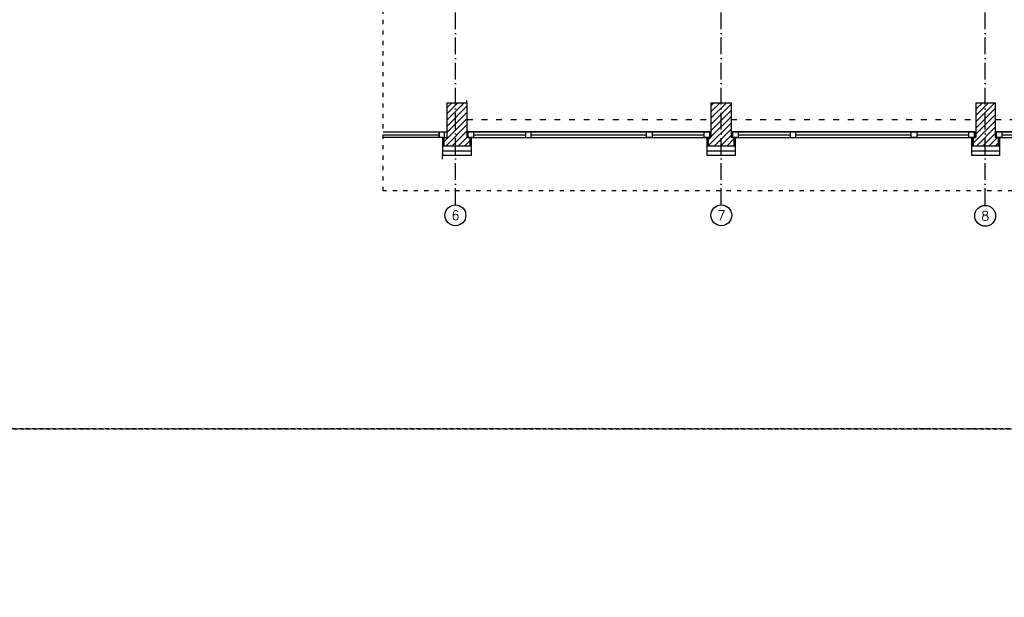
# Model space of a CAD drawing. Header units: millimetres. Extents: x 167273 to 188273, y -125105 to -88145.
# Tile 9 of 210: x 168564 to 169980, y -123347 to -122516. Entities that reach past the tile are written whole.
import ezdxf
from ezdxf.enums import TextEntityAlignment as Align

# ---------------------------------------------------------------- set-up
doc = ezdxf.new("R2010")
doc.units = ezdxf.units.MM
for name, pattern in [('ACAD_ISO03W100', [30, 12, -18]), ('ACAD_ISO10W100', [18, 12, -3, 0, -3]), ('HIDDEN', [9.525, 6.35, -3.175])]:
    doc.linetypes.add(name, pattern=pattern)
for name, color, linetype in [('a-osie', 1, 'ACAD_ISO10W100'), ('b-izolacja', 8, 'BATTING'), ('b-okna', 6, 'Continuous'), ('b-przerywana1', 9, 'ACAD_ISO03W100'), ('b-widokowa', 7, 'Continuous'), ('b-ściany', 2, 'Continuous'), ('h-hatch', 8, 'Continuous')]:
    doc.layers.add(name, color=color, linetype=linetype)
doc.layers.add('x-revclouds', color=190, linetype='HIDDEN', plot=False)
doc.styles.add('PPAB_100', font='romans.shx', dxfattribs={"width": 0.7, "height": 12})
doc.linetypes.add('BATTING', pattern='A,0.0001,-0.1,[134,ltypeshp.shx,S=0.1,R=0,X=-0.1,Y=0],-0.2,[134,ltypeshp.shx,S=0.1,R=180,X=0.1,Y=0],-0.1', length=0.4001)
pattern_1 = [(45, (-26550.2005, 31481.7547), (-4.49012806, 4.49012806), [])]

# ---------------------------------------------------------------- blocks, each defined once
blk = doc.blocks.new('okno_')
at = {"layer": 'b-okna'}
for p, q in [((-166, -4), (-91, -4)), ((-83, -4), (83, -4)), ((91, -4), (166, -4))]:
    blk.add_line(p, q, dxfattribs=at)
for points in [[(-174, -8), (174, -8), (174, 0), (-174, 0)], [(-174, 0), (-166, 0), (-166, -8), (-174, -8)], [(-83, 0), (-91, 0), (-91, -8), (-83, -8)], [(83, 0), (91, 0), (91, -8), (83, -8)], [(166, 0), (174, 0), (174, -8), (166, -8)]]:
    blk.add_lwpolyline(points, close=True, dxfattribs=at)

msp = doc.modelspace()

# ---------------------------------------------------------------- hatches: boundary and pattern name
at = {"layer": 'h-hatch'}
h = msp.add_hatch(dxfattribs=at)
h.set_pattern_fill('ANSI31', color=256, scale=2, style=0)
h.set_pattern_definition(pattern_1)
h.paths.add_polyline_path([(169206.81, -122635.89), (169177.81, -122635.89), (169177.81, -122685.89), (169173.81, -122685.89), (169173.81, -122697.89), (169210.81, -122697.89), (169210.81, -122685.89), (169208.31, -122685.89), (169206.81, -122685.89)])
h = msp.add_hatch(dxfattribs=at)
h.set_pattern_fill('ANSI31', color=256, scale=2, style=0)
h.set_pattern_definition(pattern_1)
h.paths.add_polyline_path([(169586.81, -122635.89), (169557.81, -122635.89), (169557.81, -122685.89), (169553.81, -122685.89), (169553.81, -122697.89), (169590.81, -122697.89), (169590.81, -122685.89), (169588.81, -122685.89), (169586.81, -122685.89)])
h = msp.add_hatch(dxfattribs=at)
h.set_pattern_fill('ANSI31', color=256, scale=2, style=0)
h.set_pattern_definition(pattern_1)
h.paths.add_polyline_path([(169966.81, -122635.89), (169938.81, -122635.89), (169938.81, -122685.89), (169934.81, -122685.89), (169934.81, -122697.89), (169970.81, -122697.89), (169970.81, -122685.89), (169968.31, -122685.89), (169966.81, -122685.89)])

# ---------------------------------------------------------------- linework, layer by layer
at = {"layer": 'a-osie', "ltscale": 2}
for p, q in [((169190.31, -122782.89), (169190.31, -121650.89)), ((169572.31, -122782.89), (169572.31, -121650.89)), ((169952.31, -122782.89), (169952.31, -121650.89))]:
    msp.add_line(p, q, dxfattribs=at)
at = {"layer": 'a-osie', "linetype": 'Continuous', "ltscale": 0.5}
for centre in [(169190.31, -122797.89), (169572.81, -122797.89), (169952.31, -122798.58)]:
    msp.add_circle(centre, 15, dxfattribs=at)
at = {"layer": 'b-izolacja', "ltscale": 2}
for p, q in [((169172.81, -122685.89), (169172.81, -122697.89)), ((169211.81, -122685.89), (169211.81, -122697.89)), ((169552.81, -122685.89), (169552.81, -122697.89)), ((169591.81, -122685.89), (169591.81, -122697.89)), ((169933.81, -122685.89), (169933.81, -122697.89)), ((169971.81, -122685.89), (169971.81, -122697.89))]:
    msp.add_line(p, q, dxfattribs=at)
at = {"layer": 'b-izolacja', "ltscale": 16}
for p, q in [((169171.81, -122704.89), (169212.81, -122704.89)), ((169551.81, -122704.89), (169592.81, -122704.89)), ((169932.81, -122704.89), (169972.81, -122704.89))]:
    msp.add_line(p, q, dxfattribs=at)
at = {"layer": 'b-okna'}
for p, q in [((169086.37, -122681.89), (169166.81, -122681.89)), ((169174.81, -122685.89), (169174.81, -122677.89)), ((169206.81, -122677.89), (169557.81, -122677.89)), ((169212.81, -122685.89), (169551.81, -122685.89)), ((169586.81, -122677.89), (169938.81, -122677.89)), ((169592.81, -122685.89), (169932.81, -122685.89)), ((169966.81, -122677.89), (170317.81, -122677.89)), ((169972.81, -122685.89), (170311.81, -122685.89))]:
    msp.add_line(p, q, dxfattribs=at)
for points in [[(169086.37, -122677.89), (169166.81, -122677.89), (169166.81, -122685.89), (169086.37, -122685.89)], [(169171.81, -122685.89), (169166.81, -122685.89), (169166.81, -122677.89), (169177.81, -122677.89)]]:
    msp.add_lwpolyline(points, dxfattribs=at)
at = {"layer": 'b-przerywana1', "ltscale": 0.5}
for p, q in [((169086.37, -122762.89), (169086.37, -121650.89)), ((170786.37, -122762.89), (169086.37, -122762.89))]:
    msp.add_line(p, q, dxfattribs=at)
at = {"layer": 'b-przerywana1', "ltscale": 0.7}
for p, q in [((169206.81, -122659.89), (169557.81, -122659.89)), ((169586.81, -122659.89), (169938.81, -122659.89)), ((169966.81, -122659.89), (170317.81, -122659.89))]:
    msp.add_line(p, q, dxfattribs=at)
at = {"layer": 'b-widokowa'}
for p, q in [((169206.81, -122635.89), (169206.81, -122632.89)), ((169173.81, -122685.89), (169173.81, -122697.89)), ((169210.81, -122685.89), (169210.81, -122697.89)), ((169553.81, -122685.89), (169553.81, -122697.89)), ((169590.81, -122685.89), (169590.81, -122697.89)), ((169934.81, -122685.89), (169934.81, -122697.89)), ((169970.81, -122685.89), (169970.81, -122697.89)), ((169171.81, -122697.89), (169212.81, -122697.89)), ((169551.81, -122697.89), (169592.81, -122697.89)), ((169932.81, -122697.89), (169972.81, -122697.89)), ((169171.81, -122716.89), (169171.81, -122711.89))]:
    msp.add_line(p, q, dxfattribs=at)
at = {"layer": 'b-ściany'}
for p, q in [((169177.81, -122635.89), (169177.81, -122685.89)), ((169177.81, -122635.89), (169206.81, -122635.89)), ((169206.81, -122635.89), (169206.81, -122685.89)), ((169557.81, -122635.89), (169557.81, -122685.89)), ((169557.81, -122635.89), (169586.81, -122635.89)), ((169586.81, -122635.89), (169586.81, -122685.89)), ((169938.81, -122635.89), (169938.81, -122685.89)), ((169938.81, -122635.89), (169966.81, -122635.89)), ((169966.81, -122635.89), (169966.81, -122685.89)), ((169171.81, -122685.89), (169177.81, -122685.89)), ((169171.81, -122685.89), (169171.81, -122711.89)), ((169212.81, -122685.89), (169206.81, -122685.89)), ((169212.81, -122685.89), (169212.81, -122711.89)), ((169551.81, -122685.89), (169557.81, -122685.89)), ((169551.81, -122685.89), (169551.81, -122711.89)), ((169592.81, -122685.89), (169586.81, -122685.89)), ((169592.81, -122685.89), (169592.81, -122711.89)), ((169932.81, -122685.89), (169938.81, -122685.89)), ((169932.81, -122685.89), (169932.81, -122711.89)), ((169972.81, -122685.89), (169966.81, -122685.89)), ((169972.81, -122685.89), (169972.81, -122711.89)), ((169212.81, -122711.89), (169171.81, -122711.89)), ((169592.81, -122711.89), (169551.81, -122711.89)), ((169972.81, -122711.89), (169932.81, -122711.89))]:
    msp.add_line(p, q, dxfattribs=at)
at = {"layer": 'x-revclouds'}
for points in [[(167773.44, -123104.89), (173273.44, -123104.89), (173273.44, -121104.89), (167773.44, -121104.89)], [(167773.44, -125104.89), (173273.44, -125104.89), (173273.44, -123104.89), (167773.44, -123104.89)]]:
    msp.add_lwpolyline(points, close=True, dxfattribs=at)

# ---------------------------------------------------------------- block references
at = {"layer": 'b-okna'}
for p in [(169382.31, -122677.89), (169762.81, -122677.89), (170142.31, -122677.89)]:
    msp.add_blockref('okno_', p, dxfattribs=at)

# ---------------------------------------------------------------- texts
at = {"layer": 'a-osie', "style": 'PPAB_100'}
msp.add_text('6', height=13.5, dxfattribs=at).set_placement((169190.31, -122797.89), align=Align.MIDDLE_CENTER)
at = {"layer": 'a-osie', "linetype": 'Continuous', "ltscale": 0.5, "style": 'PPAB_100'}
for s, p in [('7', (169572.81, -122797.89)), ('8', (169952.31, -122798.58))]:
    msp.add_text(s, height=13.5, dxfattribs=at).set_placement(p, align=Align.MIDDLE_CENTER)

doc.saveas('drawing.dxf')
